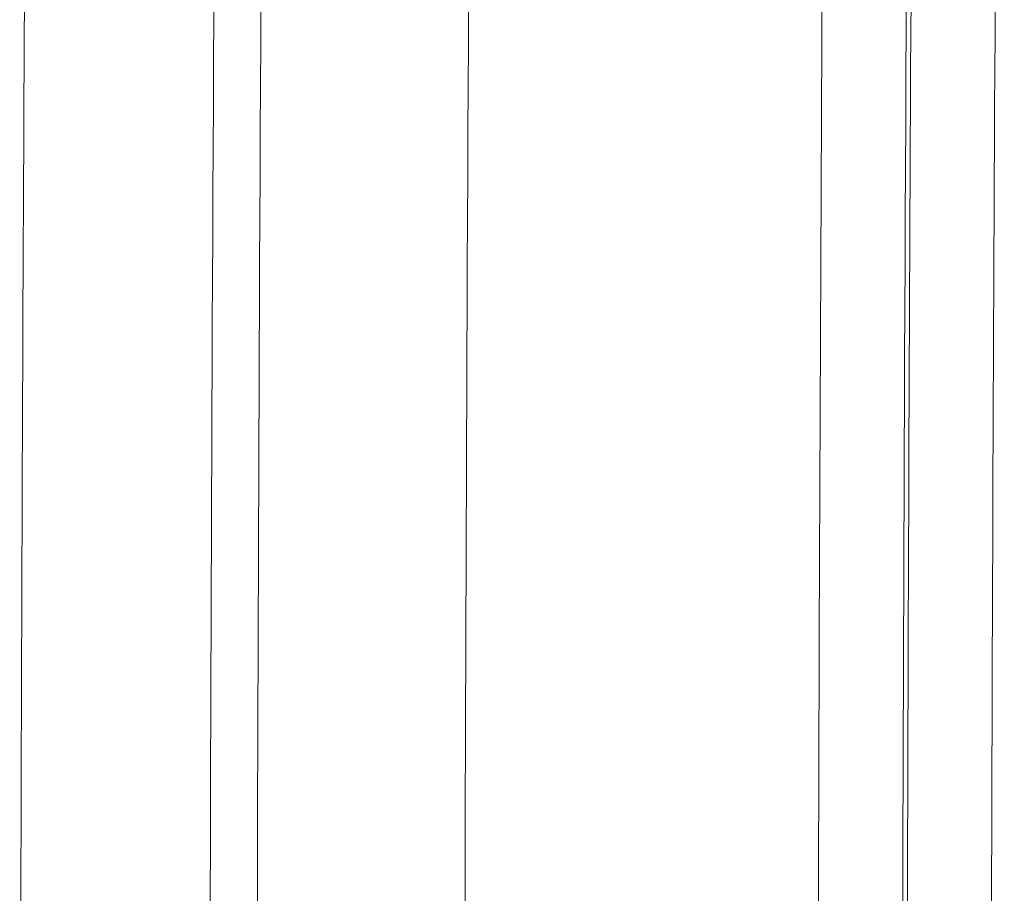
# Model space of a CAD drawing. Header units: millimetres. Extents: x -620 to 6530, y -1325 to 1325.
# Tile 113 of 180: x -440 to -417, y 21 to 42. Entities that reach past the tile are written whole.
import ezdxf

# ---------------------------------------------------------------- set-up
doc = ezdxf.new("R2010")
doc.units = ezdxf.units.MM
doc.layers.add('Plan', color=7, linetype='Continuous', true_color=0xffffff)

msp = doc.modelspace()

# ---------------------------------------------------------------- linework, layer by layer
at = {"layer": 'Plan', "color": 155, "linetype": 'Continuous', "lineweight": 18}
for points, knots in [([(-420.956, -71.796), (-421.046, -61.783), (-421.122, -51.769), (-421.278, -22.832), (-421.31, -3.907), (-421.237, 33.943), (-421.131, 52.868), (-420.956, 71.793)], [0, 0, 0, 0, 0.209208, 0.209208, 0.604593, 0.604593, 1, 1, 1, 1]), ([(-440.029, -66.84), (-440.118, -56.41), (-440.187, -45.98), (-440.289, -23.7), (-440.316, -11.85), (-440.316, 11.85), (-440.289, 23.7), (-440.187, 45.98), (-440.118, 56.41), (-440.029, 66.84)], [0, 0, 0, 0, 0.234074, 0.234074, 0.5, 0.5, 0.765924, 0.765924, 1, 1, 1, 1])]:
    msp.add_open_spline(points, degree=3, knots=knots, dxfattribs=at)
at = {"layer": 'Plan', "color": 155, "linetype": 'Continuous', "lineweight": 13}
for points in [[(-418.948, 71.775), (-419.391, 23.925), (-419.378, -23.927), (-418.948, -71.778)], [(-429.427, 67.489), (-429.818, 22.497), (-429.818, -22.497), (-429.427, -67.489)], [(-435.51, 66.801), (-435.893, 22.268), (-435.893, -22.268), (-435.51, -66.801)]]:
    msp.add_open_spline(points, degree=3, dxfattribs=at)
for points, knots in [([(-418.854, -69.641), (-418.944, -59.626), (-419.014, -49.61), (-419.16, -21.028), (-419.188, -2.462), (-419.111, 34.67), (-419.006, 53.237), (-418.834, 71.803)], [0, 0, 0, 0, 0.212435, 0.212435, 0.606208, 0.606208, 1, 1, 1, 1]), ([(-416.826, 71.784), (-416.998, 53.223), (-417.103, 34.661), (-417.18, -2.462), (-417.152, -21.023), (-417.007, -49.597), (-416.936, -59.61), (-416.846, -69.623)], [0, 0, 0, 0, 0.393792, 0.393792, 0.787565, 0.787565, 1, 1, 1, 1])]:
    msp.add_open_spline(points, degree=3, knots=knots, dxfattribs=at)
at = {"layer": 'Plan', "color": 155, "linetype": 'Continuous', "lineweight": 18}
msp.add_open_spline([(-434.381, -67.532), (-434.772, -22.512), (-434.772, 22.512), (-434.381, 67.532)], degree=3, dxfattribs=at)

doc.saveas('drawing.dxf')
